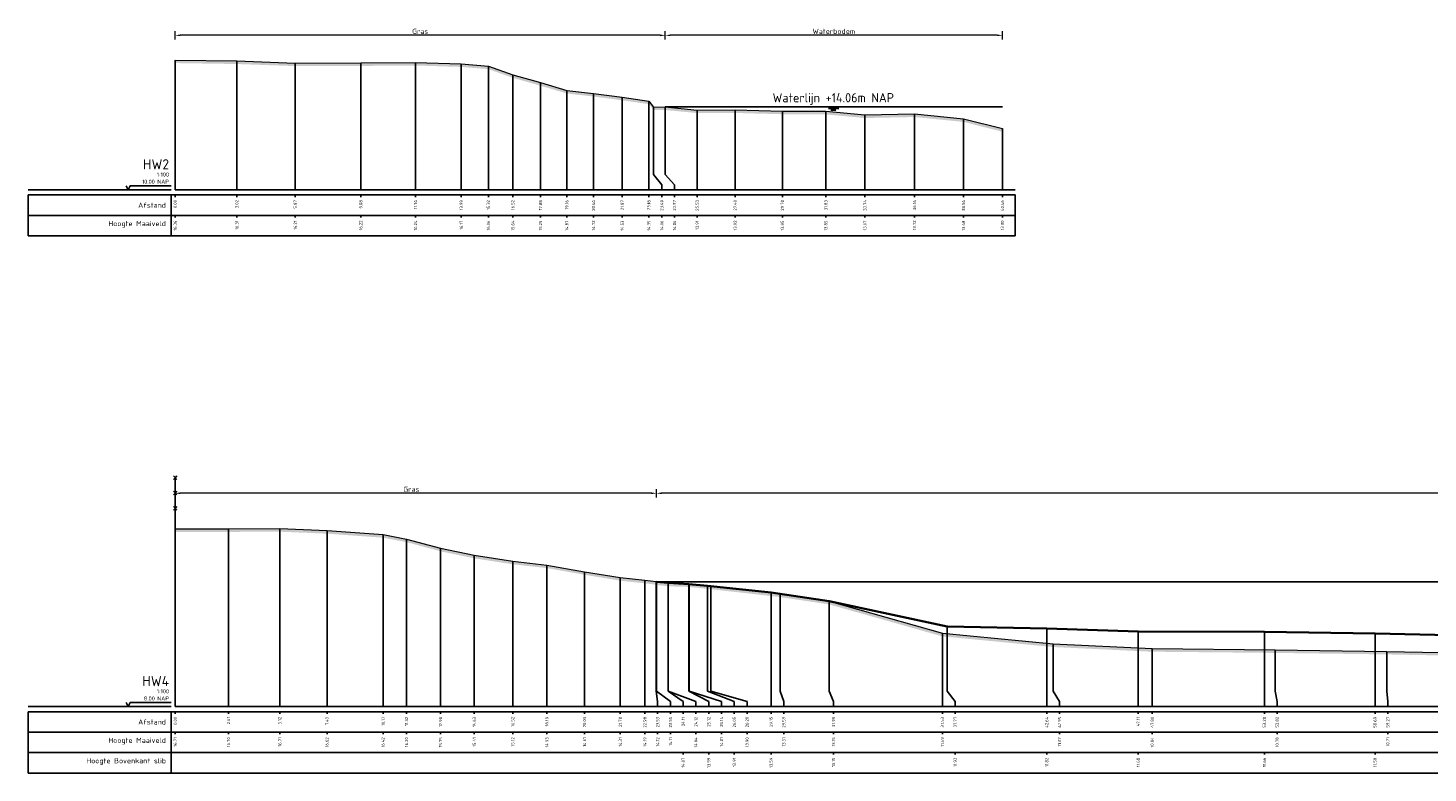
# Model space of a CAD drawing. Header units: metres. Extents: x 197883 to 206898, y 361907 to 364395.
# Tile 207 of 256: x 205777 to 205845, y 364316 to 364352. Entities that reach past the tile are written whole.
import ezdxf
from ezdxf.enums import TextEntityAlignment as Align

# ---------------------------------------------------------------- set-up
doc = ezdxf.new("R2010")
doc.units = ezdxf.units.M
doc.header["$PDMODE"] = 35
doc.header["$PDSIZE"] = 0.075
for name, color, linetype, lineweight in [('B-ME-IE-TERREINAFSCHEIDING_KUNSTMATIG_RASTERHEKWERK-SD', 20, 'Continuous', 25), ('X-ME-AL-PROFIEL_BOVENKANT SLIB-GD', 42, 'Continuous', 35), ('X-ME-AL-PROFIEL_HUIDIG MAAIVELD-GD', 252, 'Continuous', 0), ('X-XX-AL-DETAIL1-M', 7, 'Continuous', 18), ('X-XX-AL-NAP-T18', 7, 'Continuous', 18)]:
    doc.layers.add(name, color=color, linetype=linetype, lineweight=lineweight)
doc.layers.add('X-ME-AL-PROFIEL_WATERLIJN-GD', color=150, linetype='Continuous')
doc.layers.add('X-ME-AL-PROFIELRASTER-S', color=7, linetype='Continuous')
doc.styles.add('NLCS-ISO', font='NLCS-ISO.ttf', dxfattribs={"height": 1.8})
doc.styles.add('NLCS-ISO-ANNOTATIVE-T18', font='NLCS-ISO.ttf', dxfattribs={"height": 1.8})
doc.styles.add('NLCS-ISO-M100-T25', font='NLCS-ISO.ttf', dxfattribs={"height": 0.25})
doc.dimstyles.new('NLCS-M100-T25-PIJL_L2_H1', dxfattribs={"dimscale": 0.1, "dimtxt": 2.5, "dimasz": 2.5, "dimexe": 2, "dimexo": 2, "dimgap": 0.7, "dimtad": 1, "dimzin": 0, "dimdsep": 46, "dimtxsty": 'NLCS-ISO-M100-T25', "dimcen": 0, "dimdle": 2, "dimclrd": 256, "dimclre": 256, "dimclrt": 256, "dimadec": 1, "dimazin": 0, "dimtfac": 1, "dimtdec": 3, "dimtofl": 0, "dimtmove": 0, "dimatfit": 3, "dimfxl": 2, "dimfxlon": 1, "dimtfillclr": 256, "dimtolj": 1, "dimtzin": 0, "dimlwd": -1, "dimlwe": -1, "dimarcsym": 0})

# ---------------------------------------------------------------- blocks, each defined once
blk = doc.blocks.new('SAL-PROFIELRASTER-D')
at = {"color": 0, "linetype": 'ByBlock', "lineweight": -2, "flags": 128}
for points in [[(-2, 0), (-72, 0)], [(-24, 2), (-23, 0), (-22, 2), (-2, 2)], [(-72, -12.5), (-72, -2.5)], [(0, -2.5), (-72, -2.5)], [(-2, -12.5), (-2, -2.5)], [(0, -12.5), (-72, -12.5)]]:
    blk.add_lwpolyline(points, dxfattribs=at)
at = {"color": 0, "linetype": 'ByBlock', "lineweight": -2, "style": 'NLCS-ISO-ANNOTATIVE-T18'}
blk.add_text('NAP', height=2, dxfattribs=at).set_placement((-3, 3), align=Align.RIGHT)
blk.add_text('Afstand', height=2.5, dxfattribs=at).set_placement((-4.5, -7.5), align=Align.MIDDLE_RIGHT)
for tag, height, p in [('PROFIELNR', 5, (-3, 10)), ('SCHAAL', 2, (-3, 6.5)), ('NAP', 2, (-9.94, 3))]:
    blk.add_attdef(tag, text='', height=height, dxfattribs=at).set_placement(p, align=Align.RIGHT)
blk = doc.blocks.new('SAL-PROFIELRASTER_BALK_EIND1-D')
at = {"color": 0, "linetype": 'ByBlock', "lineweight": -2}
blk.add_line((1, -12.5), (1, -2.5), dxfattribs=at)
at = {"color": 0, "linetype": 'ByBlock', "lineweight": -2, "flags": 128}
for points in [[(0, 0), (1, 0)], [(0, -2.5), (1, -2.5)], [(0, -12.5), (1, -12.5)]]:
    blk.add_lwpolyline(points, dxfattribs=at)
blk = doc.blocks.new('SAL-PROFIELRASTER_BALK-D')
at = {"color": 0, "linetype": 'ByBlock', "lineweight": -2}
for p, q in [((-72, -12.5), (-72, -2.5)), ((-2, -2.5), (-2, -12.5)), ((0, -12.5), (-72, -12.5))]:
    blk.add_line(p, q, dxfattribs=at)
at = {"color": 0, "linetype": 'ByBlock', "lineweight": -2, "style": 'NLCS-ISO-ANNOTATIVE-T18'}
for tag, height, p in [('TITEL1', 2.5, (-4.5, -6.5)), ('TITEL2', 1.5, (-4.5, -9.5))]:
    blk.add_attdef(tag, text='', height=height, dxfattribs=at).set_placement(p, align=Align.MIDDLE_RIGHT)
blk = doc.blocks.new('SAL-PROFIELRASTER_BALK_EIND2-D')
at = {"color": 0, "linetype": 'ByBlock', "lineweight": -2}
for p, q in [((1, -2.5), (1, -12.5)), ((1, -12.5), (0, -12.5))]:
    blk.add_line(p, q, dxfattribs=at)
blk = doc.blocks.new('SAL-PROFIELRASTER_BALK_DATA-D')
at = {"color": 0, "linetype": 'ByBlock', "lineweight": -2}
blk.add_lwpolyline([(0, -3.5), (0, -2.5)], dxfattribs=at)
at = {"color": 0, "linetype": 'ByBlock', "lineweight": -2, "style": 'NLCS-ISO-ANNOTATIVE-T18'}
blk.add_attdef('GETAL', text='', height=1.5, rotation=90, dxfattribs=at).set_placement((0.75, -5), align=Align.RIGHT)
blk = doc.blocks.new('SAL-PROFIELRASTER_AANHAAL-D')
at = {"color": 9, "linetype": 'ByBlock', "lineweight": -2, "flags": 128}
blk.add_lwpolyline([(0, 1), (0, 0)], dxfattribs=at)
blk = doc.blocks.new('SAL-PROFIELRASTER_AANHAAL_STAGGER-D')
at = {"color": 9, "linetype": 'ByBlock', "lineweight": -2, "flags": 128}
for points in [[(0, 0), (0, -0.25)], [(0, -0.25), (1, -0.75)], [(1, -0.75), (1, -1)]]:
    blk.add_lwpolyline(points, dxfattribs=at)
blk = doc.blocks.new('*D186')
at = {"layer": 'Defpoints', "color": 0, "transparency": 16777216}
for p in [(205783.859, 364351.784), (205807.833, 364348.279), (205783.859, 364344.219)]:
    blk.add_point(p, dxfattribs=at)
at = {"layer": 'X-XX-AL-DETAIL1-M', "color": 253, "transparency": 16777216}
for p, q in [((205783.859, 364351.584), (205783.859, 364351.984)), ((205807.583, 364351.784), (205784.109, 364351.784)), ((205807.833, 364351.584), (205807.833, 364351.984))]:
    blk.add_line(p, q, dxfattribs=at)
for points in [[(205784.109, 364351.826), (205784.109, 364351.742), (205783.859, 364351.784)], [(205807.583, 364351.826), (205807.583, 364351.742), (205807.833, 364351.784)]]:
    blk.add_solid(points, dxfattribs=at)
at = {"layer": 'X-XX-AL-DETAIL1-M', "color": 253, "transparency": 16777216, "insert": (205795.846, 364351.979), "char_height": 0.25, "attachment_point": 5, "style": 'NLCS-ISO-M100-T25'}
blk.add_mtext('\\A1;Gras', dxfattribs=at)
blk = doc.blocks.new('*D187')
at = {"layer": 'Defpoints', "color": 0, "transparency": 16777216}
for p in [(205807.833, 364351.784), (205807.833, 364348.279), (205824.323, 364344.219)]:
    blk.add_point(p, dxfattribs=at)
at = {"layer": 'X-XX-AL-DETAIL1-M', "color": 253, "transparency": 16777216}
for p, q in [((205807.833, 364351.584), (205807.833, 364351.984)), ((205824.073, 364351.784), (205808.083, 364351.784)), ((205824.323, 364351.584), (205824.323, 364351.984))]:
    blk.add_line(p, q, dxfattribs=at)
for points in [[(205808.083, 364351.826), (205808.083, 364351.742), (205807.833, 364351.784)], [(205824.073, 364351.826), (205824.073, 364351.742), (205824.323, 364351.784)]]:
    blk.add_solid(points, dxfattribs=at)
at = {"layer": 'X-XX-AL-DETAIL1-M', "color": 253, "transparency": 16777216, "insert": (205816.078, 364351.979), "char_height": 0.25, "attachment_point": 5, "style": 'NLCS-ISO-M100-T25'}
blk.add_mtext('\\A1;Waterbodem', dxfattribs=at)
blk = doc.blocks.new('SIE-RASTERHEKWERK-SOD')
at = {"flags": 128}
for points in [[(-0.035, 1.035), (0.035, 0.965)], [(-0.035, 0.965), (0, 1), (0.035, 1.035)], [(0, 0), (0, 1)], [(-0.035, 0.735), (0.035, 0.665)], [(-0.035, 0.665), (0, 0.7), (0.035, 0.735)], [(-0.035, 0.435), (0.035, 0.365)], [(-0.035, 0.365), (0, 0.4), (0.035, 0.435)]]:
    blk.add_lwpolyline(points, dxfattribs=at)
blk = doc.blocks.new('*D223')
at = {"layer": 'Defpoints', "color": 0, "transparency": 16777216}
for p in [(205783.859, 364329.369), (205807.406, 364325.033), (205783.859, 364318.925)]:
    blk.add_point(p, dxfattribs=at)
at = {"layer": 'X-XX-AL-DETAIL1-M', "color": 253, "transparency": 16777216}
for p, q in [((205783.859, 364329.169), (205783.859, 364329.569)), ((205807.156, 364329.369), (205784.109, 364329.369)), ((205807.406, 364329.169), (205807.406, 364329.569))]:
    blk.add_line(p, q, dxfattribs=at)
for points in [[(205784.109, 364329.411), (205784.109, 364329.327), (205783.859, 364329.369)], [(205807.156, 364329.411), (205807.156, 364329.327), (205807.406, 364329.369)]]:
    blk.add_solid(points, dxfattribs=at)
at = {"layer": 'X-XX-AL-DETAIL1-M', "color": 253, "transparency": 16777216, "insert": (205795.41, 364329.564), "char_height": 0.25, "attachment_point": 5, "style": 'NLCS-ISO-M100-T25'}
blk.add_mtext('\\A1;Gras', dxfattribs=at)
blk = doc.blocks.new('*D224')
at = {"layer": 'Defpoints', "color": 0, "transparency": 16777216}
for p in [(205807.406, 364329.369), (205807.406, 364325.033), (205936.861, 364325.033)]:
    blk.add_point(p, dxfattribs=at)
at = {"layer": 'X-XX-AL-DETAIL1-M', "color": 253, "transparency": 16777216}
for p, q in [((205807.406, 364329.169), (205807.406, 364329.569)), ((205936.611, 364329.369), (205807.656, 364329.369)), ((205936.861, 364329.169), (205936.861, 364329.569))]:
    blk.add_line(p, q, dxfattribs=at)
for points in [[(205807.656, 364329.411), (205807.656, 364329.327), (205807.406, 364329.369)], [(205936.611, 364329.411), (205936.611, 364329.327), (205936.861, 364329.369)]]:
    blk.add_solid(points, dxfattribs=at)
at = {"layer": 'X-XX-AL-DETAIL1-M', "color": 253, "transparency": 16777216, "insert": (205872.134, 364329.564), "char_height": 0.25, "attachment_point": 5, "style": 'NLCS-ISO-M100-T25'}
blk.add_mtext('\\A1;Waterbodem met slib', dxfattribs=at)

msp = doc.modelspace()

# ---------------------------------------------------------------- hatches: boundary and pattern name
at = {"layer": 'X-ME-AL-PROFIEL_HUIDIG MAAIVELD-GD'}
h = msp.add_hatch(dxfattribs=at)
h.set_pattern_fill('AGR-MAAIVELD', color=256, scale=0.05, pattern_type=2)
h.set_pattern_definition([(45, (-1.39796, 11.6607), (-0.25000007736, 0.25000007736), []), (45, (-1.43367, 11.6964), (0, 0.50000015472), [0.3535535, -0.3535535]), (45, (-1.4694, 11.7321), (0, 0.50000015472), [0.3535535, -0.3535535]), (45, (-1.5056, 11.76833), (0, 0.50000015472), [0.3535535, -0.3535535]), (45, (-1.5408, 11.80354), (0, 0.50000015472), [0.3535535, -0.3535535]), (45, (-1.57653, 11.83926), (0, 0.50000015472), [0.3535535, -0.3535535]), (45, (-1.61224, 11.87497), (0, 0.50000015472), [0.3535535, -0.3535535]), (315, (-1.39796, 11.6607), (0.25000007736, 0.25000007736), []), (315, (-1.36224, 11.6964), (0.50000015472, -1e-16), [0.3535535, -0.3535535]), (315, (-1.32653, 11.7321), (0.50000015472, -1e-16), [0.3535535, -0.3535535]), (315, (-1.2903, 11.76833), (0.50000015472, -1e-16), [0.3535535, -0.3535535]), (315, (-1.2551, 11.80354), (0.50000015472, -1e-16), [0.3535535, -0.3535535]), (315, (-1.2194, 11.83926), (0.50000015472, -1e-16), [0.3535535, -0.3535535]), (315, (-1.18367, 11.87497), (0.50000015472, -1e-16), [0.3535535, -0.3535535])])
h.paths.add_polyline_path([(205824.323, 364347.217), (205822.42, 364347.697), (205820.022, 364347.935), (205817.596, 364347.886), (205815.685, 364348.064), (205813.561, 364348.071), (205811.255, 364348.134), (205809.392, 364348.128), (205807.833, 364348.279), (205807.259, 364348.274), (205807.035, 364348.568), (205805.729, 364348.753), (205804.321, 364348.94), (205803.015, 364349.087), (205801.734, 364349.467), (205800.374, 364349.856), (205799.178, 364350.28), (205797.853, 364350.387), (205795.614, 364350.456), (205792.941, 364350.436), (205789.73, 364350.428), (205786.876, 364350.529), (205783.859, 364350.575), (205783.859, 364350.425), (205786.876, 364350.379), (205789.73, 364350.278), (205792.941, 364350.286), (205795.614, 364350.306), (205797.853, 364350.237), (205799.178, 364350.13), (205800.374, 364349.706), (205801.734, 364349.317), (205803.015, 364348.937), (205804.321, 364348.79), (205805.729, 364348.603), (205807.035, 364348.418), (205807.259, 364348.124), (205807.833, 364348.129), (205809.392, 364347.978), (205811.255, 364347.984), (205813.561, 364347.921), (205815.685, 364347.914), (205817.596, 364347.736), (205820.022, 364347.785), (205822.42, 364347.547), (205824.323, 364347.067)])
h = msp.add_hatch(dxfattribs=at)
h.set_pattern_fill('AGR-MAAIVELD', color=256, scale=0.05, pattern_type=2)
h.set_pattern_definition([(45, (2.30706, 60.61458), (-0.25000007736, 0.25000007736), []), (45, (2.27135, 60.6503), (0, 0.50000015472), [0.3535535, -0.3535535]), (45, (2.23564, 60.686), (0, 0.50000015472), [0.3535535, -0.3535535]), (45, (2.19942, 60.72222), (0, 0.50000015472), [0.3535535, -0.3535535]), (45, (2.1642, 60.75744), (0, 0.50000015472), [0.3535535, -0.3535535]), (45, (2.1285, 60.79315), (0, 0.50000015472), [0.3535535, -0.3535535]), (45, (2.09278, 60.82887), (0, 0.50000015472), [0.3535535, -0.3535535]), (315, (2.30706, 60.61458), (0.25000007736, 0.25000007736), []), (315, (2.34278, 60.6503), (0.50000015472, -1e-16), [0.3535535, -0.3535535]), (315, (2.3785, 60.686), (0.50000015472, -1e-16), [0.3535535, -0.3535535]), (315, (2.4147, 60.72222), (0.50000015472, -1e-16), [0.3535535, -0.3535535]), (315, (2.44992, 60.75744), (0.50000015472, -1e-16), [0.3535535, -0.3535535]), (315, (2.48564, 60.79315), (0.50000015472, -1e-16), [0.3535535, -0.3535535]), (315, (2.52135, 60.82887), (0.50000015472, -1e-16), [0.3535535, -0.3535535])])
h.paths.add_polyline_path([(205955.777, 364326.199), (205955.777, 364326.049), (205955.131, 364325.986), (205953.568, 364325.952), (205951.444, 364325.881), (205949.405, 364325.964), (205947.14, 364325.986), (205944.734, 364326.144), (205941.739, 364325.978), (205940.524, 364325.763), (205939.05, 364325.596), (205937.911, 364325.136), (205936.724, 364324.85), (205935.893, 364324.757), (205934.784, 364324.649), (205933.992, 364324.72), (205932.797, 364324.61), (205930.308, 364324.544), (205927.586, 364324.334), (205923.696, 364324.022), (205918.682, 364323.741), (205913.108, 364323.484), (205908.226, 364322.928), (205901.352, 364322.465), (205895.678, 364322.778), (205892.494, 364323.157), (205888.26, 364323.183), (205883.877, 364323.127), (205878.403, 364322.754), (205871.748, 364322.434), (205866.136, 364321.445), (205862.225, 364321.421), (205857.945, 364321.364), (205850.934, 364321.457), (205848.351, 364321.381), (205843.127, 364321.481), (205837.674, 364321.554), (205831.655, 364321.613), (205826.807, 364321.844), (205821.389, 364322.364), (205815.85, 364323.929), (205813.451, 364324.289), (205810.062, 364324.674), (205809.001, 364324.784), (205807.983, 364324.814), (205807.406, 364324.883), (205807.388, 364324.894), (205806.836, 364324.96), (205805.635, 364325.088), (205803.887, 364325.38), (205802.047, 364325.706), (205800.375, 364325.891), (205798.489, 364326.184), (205796.843, 364326.528), (205795.178, 364326.975), (205794.027, 364327.194), (205791.286, 364327.391), (205788.978, 364327.487), (205786.466, 364327.479), (205783.859, 364327.48), (205783.859, 364327.63), (205786.466, 364327.629), (205788.978, 364327.637), (205791.286, 364327.541), (205794.027, 364327.344), (205795.178, 364327.125), (205796.843, 364326.678), (205798.489, 364326.334), (205800.375, 364326.041), (205802.047, 364325.856), (205803.887, 364325.53), (205805.635, 364325.238), (205806.836, 364325.11), (205807.388, 364325.044), (205807.406, 364325.033), (205807.983, 364324.964), (205809.001, 364324.934), (205810.062, 364324.824), (205813.451, 364324.439), (205815.85, 364324.079), (205821.389, 364322.514), (205826.807, 364321.994), (205831.655, 364321.763), (205837.674, 364321.704), (205843.127, 364321.631), (205848.351, 364321.531), (205850.934, 364321.607), (205857.945, 364321.514), (205862.225, 364321.571), (205866.136, 364321.595), (205871.748, 364322.584), (205878.403, 364322.904), (205883.877, 364323.277), (205888.26, 364323.333), (205892.494, 364323.307), (205895.678, 364322.928), (205901.352, 364322.615), (205908.226, 364323.078), (205913.108, 364323.634), (205918.682, 364323.891), (205923.696, 364324.172), (205927.586, 364324.484), (205930.308, 364324.694), (205932.797, 364324.76), (205933.992, 364324.87), (205934.784, 364324.799), (205935.893, 364324.907), (205936.724, 364325), (205937.911, 364325.286), (205939.05, 364325.746), (205940.524, 364325.913), (205941.739, 364326.128), (205944.734, 364326.294), (205947.14, 364326.136), (205949.405, 364326.114), (205951.444, 364326.031), (205953.568, 364326.102), (205955.131, 364326.136)])

# ---------------------------------------------------------------- linework, layer by layer
at = {"layer": 'X-ME-AL-PROFIEL_BOVENKANT SLIB-GD'}
msp.add_lwpolyline([(205807.406, 364325.033), (205807.969, 364324.991), (205808.979, 364324.914), (205809.907, 364324.831), (205813.007, 364324.518), (205815.85, 364324.079), (205821.63, 364322.85), (205826.5, 364322.747), (205830.966, 364322.605), (205837.14, 364322.589), (205842.553, 364322.5), (205847.658, 364322.387), (205850.561, 364322.28), (205857.549, 364322.296), (205862.024, 364322.306), (205865.954, 364322.374), (205871.228, 364322.599), (205877.561, 364323.112), (205883.227, 364323.357), (205895.301, 364323.377), (205900.775, 364323.385), (205907.534, 364323.471), (205912.435, 364323.712), (205913.108, 364323.634)], dxfattribs=at)
at = {"layer": 'X-ME-AL-PROFIEL_HUIDIG MAAIVELD-GD'}
for points in [[(205783.859, 364350.575), (205786.876, 364350.529), (205789.73, 364350.428), (205792.941, 364350.436), (205795.614, 364350.456), (205797.853, 364350.387), (205799.178, 364350.28), (205800.374, 364349.856), (205801.734, 364349.467), (205803.015, 364349.087), (205804.321, 364348.94), (205805.729, 364348.753), (205807.035, 364348.568), (205807.259, 364348.274), (205807.833, 364348.279), (205809.392, 364348.128), (205811.255, 364348.134), (205813.561, 364348.071), (205815.685, 364348.064), (205817.596, 364347.886), (205820.022, 364347.935), (205822.42, 364347.697), (205824.323, 364347.217)], [(205783.859, 364327.63), (205786.466, 364327.629), (205788.978, 364327.637), (205791.286, 364327.541), (205794.027, 364327.344), (205795.178, 364327.125), (205796.843, 364326.678), (205798.489, 364326.334), (205800.375, 364326.041), (205802.047, 364325.856), (205803.887, 364325.53), (205805.635, 364325.238), (205806.836, 364325.11), (205807.388, 364325.044), (205807.406, 364325.033), (205807.983, 364324.964), (205809.001, 364324.934), (205810.062, 364324.824), (205813.451, 364324.439), (205815.85, 364324.079), (205821.389, 364322.514), (205826.807, 364321.994), (205831.655, 364321.763), (205837.674, 364321.704), (205843.127, 364321.631), (205848.351, 364321.531)]]:
    msp.add_lwpolyline(points, dxfattribs=at)
at = {"layer": 'X-ME-AL-PROFIEL_WATERLIJN-GD'}
for points in [[(205807.833, 364348.279), (205824.323, 364348.279)], [(205815.816, 364348.198), (205816.316, 364348.198)], [(205815.935, 364348.125), (205816.185, 364348.125)], [(205807.406, 364325.033), (205936.861, 364325.033)]]:
    msp.add_lwpolyline(points, dxfattribs=at)

# ---------------------------------------------------------------- block references
at = {"layer": 'B-ME-IE-TERREINAFSCHEIDING_KUNSTMATIG_RASTERHEKWERK-SD', "xscale": 2.5, "yscale": 2.5, "zscale": 2.5}
msp.add_blockref('SIE-RASTERHEKWERK-SOD', (205783.859, 364327.63), dxfattribs=at)
at = {"layer": 'X-ME-AL-PROFIELRASTER-S'}
for p, yscale in [((205783.859, 364344.219), 6.356000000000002), ((205786.876, 364344.219), 6.309999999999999), ((205789.73, 364344.219), 6.209), ((205792.941, 364344.219), 6.216999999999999), ((205795.614, 364344.219), 6.236999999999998), ((205797.853, 364344.219), 6.167999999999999), ((205799.178, 364344.219), 6.061), ((205800.374, 364344.219), 5.637), ((205801.734, 364344.219), 5.247999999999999), ((205803.015, 364344.219), 4.868), ((205804.321, 364344.219), 4.721), ((205805.729, 364344.219), 4.534000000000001), ((205807.035, 364344.219), 4.349), ((205807.259, 364345.219), 3.055), ((205807.833, 364345.219), 3.06), ((205807.833, 364345.219), 3.06), ((205809.392, 364344.219), 3.909000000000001), ((205811.255, 364344.219), 3.914999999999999), ((205813.561, 364344.219), 3.852), ((205815.685, 364344.219), 3.845000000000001), ((205817.596, 364344.219), 3.667), ((205820.022, 364344.219), 3.715999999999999), ((205822.42, 364344.219), 3.478), ((205824.323, 364344.219), 2.997999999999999), ((205783.859, 364318.925), 8.704999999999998), ((205786.466, 364318.925), 8.704), ((205788.978, 364318.925), 8.712), ((205791.286, 364318.925), 8.616), ((205794.027, 364318.925), 8.419), ((205795.178, 364318.925), 8.2), ((205796.843, 364318.925), 7.753), ((205798.489, 364318.925), 7.409000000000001), ((205800.375, 364318.925), 7.116), ((205802.047, 364318.925), 6.930999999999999), ((205803.887, 364318.925), 6.605), ((205805.635, 364318.925), 6.313000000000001), ((205806.836, 364318.925), 6.185), ((205807.388, 364319.925), 5.119), ((205807.388, 364319.925), 5.119), ((205807.406, 364319.925), 5.108000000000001), ((205807.406, 364319.925), 5.108000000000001), ((205807.969, 364319.925), 5.066000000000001), ((205807.983, 364319.925), 5.039), ((205808.979, 364319.925), 4.989000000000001), ((205809.001, 364319.925), 5.009), ((205809.907, 364319.925), 4.906000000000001), ((205810.062, 364319.925), 4.898999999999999), ((205813.007, 364318.925), 5.593), ((205813.451, 364319.925), 4.513999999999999), ((205815.85, 364319.925), 4.154), ((205821.63, 364319.925), 2.925000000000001), ((205821.389, 364318.925), 3.589), ((205826.5, 364318.925), 3.821999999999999), ((205830.966, 364318.925), 3.68), ((205837.14, 364318.925), 3.664), ((205842.553, 364318.925), 3.574999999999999), ((205826.807, 364319.925), 2.069000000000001), ((205831.655, 364318.925), 2.837999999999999), ((205837.674, 364319.925), 1.779), ((205843.127, 364319.925), 1.706)]:
    msp.add_blockref('SAL-PROFIELRASTER_AANHAAL-D', p, dxfattribs=dict(at, yscale=yscale))
at = {"layer": 'X-ME-AL-PROFIELRASTER-S', "xscale": 0.1, "yscale": 0.1, "zscale": 0.1}
for name, p, values in [('SAL-PROFIELRASTER-D', (205783.859, 364344.219), {'PROFIELNR': 'HW2', 'SCHAAL': '1:100', 'NAP': '10.00'}), ('SAL-PROFIELRASTER_BALK_DATA-D', (205783.859, 364344.219), {'GETAL': '0.00'}), ('SAL-PROFIELRASTER_BALK_DATA-D', (205786.876, 364344.219), {'GETAL': '3.02'}), ('SAL-PROFIELRASTER_BALK_DATA-D', (205789.73, 364344.219), {'GETAL': '5.87'}), ('SAL-PROFIELRASTER_BALK_DATA-D', (205792.941, 364344.219), {'GETAL': '9.08'}), ('SAL-PROFIELRASTER_BALK_DATA-D', (205795.614, 364344.219), {'GETAL': '11.76'}), ('SAL-PROFIELRASTER_BALK_DATA-D', (205797.853, 364344.219), {'GETAL': '13.99'}), ('SAL-PROFIELRASTER_BALK_DATA-D', (205799.178, 364344.219), {'GETAL': '15.32'}), ('SAL-PROFIELRASTER_BALK_DATA-D', (205800.374, 364344.219), {'GETAL': '16.52'}), ('SAL-PROFIELRASTER_BALK_DATA-D', (205801.734, 364344.219), {'GETAL': '17.88'}), ('SAL-PROFIELRASTER_BALK_DATA-D', (205803.015, 364344.219), {'GETAL': '19.16'}), ('SAL-PROFIELRASTER_BALK_DATA-D', (205804.321, 364344.219), {'GETAL': '20.46'}), ('SAL-PROFIELRASTER_BALK_DATA-D', (205805.729, 364344.219), {'GETAL': '21.87'}), ('SAL-PROFIELRASTER_BALK_DATA-D', (205807.035, 364344.219), {'GETAL': '23.18'}), ('SAL-PROFIELRASTER_BALK_DATA-D', (205807.66, 364344.219), {'GETAL': '23.40'}), ('SAL-PROFIELRASTER_BALK_DATA-D', (205808.285, 364344.219), {'GETAL': '23.97'}), ('SAL-PROFIELRASTER_BALK_DATA-D', (205808.285, 364344.219), {'GETAL': '23.97'}), ('SAL-PROFIELRASTER_BALK_DATA-D', (205809.392, 364344.219), {'GETAL': '25.53'}), ('SAL-PROFIELRASTER_BALK_DATA-D', (205811.255, 364344.219), {'GETAL': '27.40'}), ('SAL-PROFIELRASTER_BALK_DATA-D', (205813.561, 364344.219), {'GETAL': '29.70'}), ('SAL-PROFIELRASTER_BALK_DATA-D', (205815.685, 364344.219), {'GETAL': '31.83'}), ('SAL-PROFIELRASTER_BALK_DATA-D', (205817.596, 364344.219), {'GETAL': '33.74'}), ('SAL-PROFIELRASTER_BALK_DATA-D', (205820.022, 364344.219), {'GETAL': '36.16'}), ('SAL-PROFIELRASTER_BALK_DATA-D', (205822.42, 364344.219), {'GETAL': '38.56'}), ('SAL-PROFIELRASTER_BALK_DATA-D', (205824.323, 364344.219), {'GETAL': '40.46'}), ('SAL-PROFIELRASTER_BALK-D', (205783.859, 364343.219), {'TITEL1': 'Hoogte Maaiveld'}), ('SAL-PROFIELRASTER_BALK_DATA-D', (205783.859, 364343.219), {'GETAL': '16.36'}), ('SAL-PROFIELRASTER_BALK_DATA-D', (205786.876, 364343.219), {'GETAL': '16.31'}), ('SAL-PROFIELRASTER_BALK_DATA-D', (205789.73, 364343.219), {'GETAL': '16.21'}), ('SAL-PROFIELRASTER_BALK_DATA-D', (205792.941, 364343.219), {'GETAL': '16.22'}), ('SAL-PROFIELRASTER_BALK_DATA-D', (205795.614, 364343.219), {'GETAL': '16.24'}), ('SAL-PROFIELRASTER_BALK_DATA-D', (205797.853, 364343.219), {'GETAL': '16.17'}), ('SAL-PROFIELRASTER_BALK_DATA-D', (205799.178, 364343.219), {'GETAL': '16.06'}), ('SAL-PROFIELRASTER_BALK_DATA-D', (205800.374, 364343.219), {'GETAL': '15.64'}), ('SAL-PROFIELRASTER_BALK_DATA-D', (205801.734, 364343.219), {'GETAL': '15.25'}), ('SAL-PROFIELRASTER_BALK_DATA-D', (205803.015, 364343.219), {'GETAL': '14.87'}), ('SAL-PROFIELRASTER_BALK_DATA-D', (205804.321, 364343.219), {'GETAL': '14.72'}), ('SAL-PROFIELRASTER_BALK_DATA-D', (205805.729, 364343.219), {'GETAL': '14.53'}), ('SAL-PROFIELRASTER_BALK_DATA-D', (205807.035, 364343.219), {'GETAL': '14.35'}), ('SAL-PROFIELRASTER_BALK_DATA-D', (205807.66, 364343.219), {'GETAL': '14.06'}), ('SAL-PROFIELRASTER_BALK_DATA-D', (205808.285, 364343.219), {'GETAL': '14.06'}), ('SAL-PROFIELRASTER_BALK_DATA-D', (205809.392, 364343.219), {'GETAL': '13.91'}), ('SAL-PROFIELRASTER_BALK_DATA-D', (205811.255, 364343.219), {'GETAL': '13.92'}), ('SAL-PROFIELRASTER_BALK_DATA-D', (205813.561, 364343.219), {'GETAL': '13.85'}), ('SAL-PROFIELRASTER_BALK_DATA-D', (205815.685, 364343.219), {'GETAL': '13.85'}), ('SAL-PROFIELRASTER_BALK_DATA-D', (205817.596, 364343.219), {'GETAL': '13.67'}), ('SAL-PROFIELRASTER_BALK_DATA-D', (205820.022, 364343.219), {'GETAL': '13.72'}), ('SAL-PROFIELRASTER_BALK_DATA-D', (205822.42, 364343.219), {'GETAL': '13.48'}), ('SAL-PROFIELRASTER_BALK_DATA-D', (205824.323, 364343.219), {'GETAL': '13.00'}), ('SAL-PROFIELRASTER-D', (205783.859, 364318.925), {'PROFIELNR': 'HW4', 'SCHAAL': '1:100', 'NAP': '8.00'}), ('SAL-PROFIELRASTER_BALK_DATA-D', (205783.859, 364318.925), {'GETAL': '0.00'}), ('SAL-PROFIELRASTER_BALK_DATA-D', (205786.466, 364318.925), {'GETAL': '2.61'}), ('SAL-PROFIELRASTER_BALK_DATA-D', (205788.978, 364318.925), {'GETAL': '5.12'}), ('SAL-PROFIELRASTER_BALK_DATA-D', (205791.286, 364318.925), {'GETAL': '7.43'}), ('SAL-PROFIELRASTER_BALK_DATA-D', (205794.027, 364318.925), {'GETAL': '10.17'}), ('SAL-PROFIELRASTER_BALK_DATA-D', (205795.178, 364318.925), {'GETAL': '11.32'}), ('SAL-PROFIELRASTER_BALK_DATA-D', (205796.843, 364318.925), {'GETAL': '12.98'}), ('SAL-PROFIELRASTER_BALK_DATA-D', (205798.489, 364318.925), {'GETAL': '14.63'}), ('SAL-PROFIELRASTER_BALK_DATA-D', (205800.375, 364318.925), {'GETAL': '16.52'}), ('SAL-PROFIELRASTER_BALK_DATA-D', (205802.047, 364318.925), {'GETAL': '18.19'}), ('SAL-PROFIELRASTER_BALK_DATA-D', (205803.887, 364318.925), {'GETAL': '20.03'}), ('SAL-PROFIELRASTER_BALK_DATA-D', (205805.635, 364318.925), {'GETAL': '21.78'}), ('SAL-PROFIELRASTER_BALK_DATA-D', (205806.836, 364318.925), {'GETAL': '22.98'}), ('SAL-PROFIELRASTER_BALK_DATA-D', (205807.461, 364318.925), {'GETAL': '23.53'}), ('SAL-PROFIELRASTER_BALK_DATA-D', (205807.461, 364318.925), {'GETAL': '23.53'}), ('SAL-PROFIELRASTER_BALK_DATA-D', (205808.086, 364318.925), {'GETAL': '23.55'}), ('SAL-PROFIELRASTER_BALK_DATA-D', (205808.086, 364318.925), {'GETAL': '23.55'}), ('SAL-PROFIELRASTER_BALK_DATA-D', (205808.711, 364318.925), {'GETAL': '24.11'}), ('SAL-PROFIELRASTER_BALK_DATA-D', (205809.336, 364318.925), {'GETAL': '24.12'}), ('SAL-PROFIELRASTER_BALK_DATA-D', (205809.961, 364318.925), {'GETAL': '25.12'}), ('SAL-PROFIELRASTER_BALK_DATA-D', (205810.586, 364318.925), {'GETAL': '25.14'}), ('SAL-PROFIELRASTER_BALK_DATA-D', (205811.211, 364318.925), {'GETAL': '26.05'}), ('SAL-PROFIELRASTER_BALK_DATA-D', (205811.836, 364318.925), {'GETAL': '26.20'}), ('SAL-PROFIELRASTER_BALK_DATA-D', (205813.007, 364318.925), {'GETAL': '29.15'}), ('SAL-PROFIELRASTER_BALK_DATA-D', (205813.632, 364318.925), {'GETAL': '29.59'}), ('SAL-PROFIELRASTER_BALK_DATA-D', (205816.067, 364318.925), {'GETAL': '31.99'}), ('SAL-PROFIELRASTER_BALK_DATA-D', (205821.389, 364318.925), {'GETAL': '37.53'}), ('SAL-PROFIELRASTER_BALK_DATA-D', (205822.014, 364318.925), {'GETAL': '37.77'}), ('SAL-PROFIELRASTER_BALK_DATA-D', (205826.5, 364318.925), {'GETAL': '42.64'}), ('SAL-PROFIELRASTER_BALK_DATA-D', (205827.125, 364318.925), {'GETAL': '42.95'}), ('SAL-PROFIELRASTER_BALK_DATA-D', (205830.966, 364318.925), {'GETAL': '47.11'}), ('SAL-PROFIELRASTER_BALK_DATA-D', (205831.655, 364318.925), {'GETAL': '47.80'}), ('SAL-PROFIELRASTER_BALK_DATA-D', (205837.14, 364318.925), {'GETAL': '53.28'}), ('SAL-PROFIELRASTER_BALK_DATA-D', (205837.765, 364318.925), {'GETAL': '53.82'}), ('SAL-PROFIELRASTER_BALK_DATA-D', (205842.553, 364318.925), {'GETAL': '58.69'}), ('SAL-PROFIELRASTER_BALK_DATA-D', (205843.178, 364318.925), {'GETAL': '59.27'}), ('SAL-PROFIELRASTER_BALK-D', (205783.859, 364317.925), {'TITEL1': 'Hoogte Maaiveld'}), ('SAL-PROFIELRASTER_BALK_DATA-D', (205783.859, 364317.925), {'GETAL': '16.71'}), ('SAL-PROFIELRASTER_BALK_DATA-D', (205786.466, 364317.925), {'GETAL': '16.70'}), ('SAL-PROFIELRASTER_BALK_DATA-D', (205788.978, 364317.925), {'GETAL': '16.71'}), ('SAL-PROFIELRASTER_BALK_DATA-D', (205791.286, 364317.925), {'GETAL': '16.62'}), ('SAL-PROFIELRASTER_BALK_DATA-D', (205794.027, 364317.925), {'GETAL': '16.42'}), ('SAL-PROFIELRASTER_BALK_DATA-D', (205795.178, 364317.925), {'GETAL': '16.20'}), ('SAL-PROFIELRASTER_BALK_DATA-D', (205796.843, 364317.925), {'GETAL': '15.75'}), ('SAL-PROFIELRASTER_BALK_DATA-D', (205798.489, 364317.925), {'GETAL': '15.41'}), ('SAL-PROFIELRASTER_BALK_DATA-D', (205800.375, 364317.925), {'GETAL': '15.12'}), ('SAL-PROFIELRASTER_BALK_DATA-D', (205802.047, 364317.925), {'GETAL': '14.93'}), ('SAL-PROFIELRASTER_BALK_DATA-D', (205803.887, 364317.925), {'GETAL': '14.61'}), ('SAL-PROFIELRASTER_BALK_DATA-D', (205805.635, 364317.925), {'GETAL': '14.31'}), ('SAL-PROFIELRASTER_BALK_DATA-D', (205806.836, 364317.925), {'GETAL': '14.19'}), ('SAL-PROFIELRASTER_BALK_DATA-D', (205807.461, 364317.925), {'GETAL': '14.12'}), ('SAL-PROFIELRASTER_BALK_DATA-D', (205808.086, 364317.925), {'GETAL': '14.11'}), ('SAL-PROFIELRASTER_BALK_DATA-D', (205809.336, 364317.925), {'GETAL': '14.04'}), ('SAL-PROFIELRASTER_BALK_DATA-D', (205810.586, 364317.925), {'GETAL': '14.01'}), ('SAL-PROFIELRASTER_BALK_DATA-D', (205811.836, 364317.925), {'GETAL': '13.90'}), ('SAL-PROFIELRASTER_BALK_DATA-D', (205813.632, 364317.925), {'GETAL': '13.51'}), ('SAL-PROFIELRASTER_BALK_DATA-D', (205816.067, 364317.925), {'GETAL': '13.15'}), ('SAL-PROFIELRASTER_BALK_DATA-D', (205821.389, 364317.925), {'GETAL': '11.59'}), ('SAL-PROFIELRASTER_BALK_DATA-D', (205827.125, 364317.925), {'GETAL': '11.07'}), ('SAL-PROFIELRASTER_BALK_DATA-D', (205831.655, 364317.925), {'GETAL': '10.84'}), ('SAL-PROFIELRASTER_BALK_DATA-D', (205837.765, 364317.925), {'GETAL': '10.78'}), ('SAL-PROFIELRASTER_BALK_DATA-D', (205843.178, 364317.925), {'GETAL': '10.71'}), ('SAL-PROFIELRASTER_BALK-D', (205783.859, 364316.925), {'TITEL1': 'Hoogte Bovenkant slib'}), ('SAL-PROFIELRASTER_BALK_DATA-D', (205808.711, 364316.925), {'GETAL': '14.07'}), ('SAL-PROFIELRASTER_BALK_DATA-D', (205809.961, 364316.925), {'GETAL': '13.99'}), ('SAL-PROFIELRASTER_BALK_DATA-D', (205811.211, 364316.925), {'GETAL': '13.91'}), ('SAL-PROFIELRASTER_BALK_DATA-D', (205813.007, 364316.925), {'GETAL': '13.59'}), ('SAL-PROFIELRASTER_BALK_DATA-D', (205816.067, 364316.925), {'GETAL': '13.15'}), ('SAL-PROFIELRASTER_BALK_DATA-D', (205822.014, 364316.925), {'GETAL': '11.93'}), ('SAL-PROFIELRASTER_BALK_DATA-D', (205826.5, 364316.925), {'GETAL': '11.82'}), ('SAL-PROFIELRASTER_BALK_DATA-D', (205830.966, 364316.925), {'GETAL': '11.68'}), ('SAL-PROFIELRASTER_BALK_DATA-D', (205837.14, 364316.925), {'GETAL': '11.66'}), ('SAL-PROFIELRASTER_BALK_DATA-D', (205842.553, 364316.925), {'GETAL': '11.58'})]:
    msp.add_blockref(name, p, dxfattribs=at).add_auto_attribs(values)
at = {"layer": 'X-ME-AL-PROFIELRASTER-S'}
for p, xscale, zscale in [((205807.259, 364345.219), 0.4006951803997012, 0.4006951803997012), ((205807.833, 364345.219), 0.4515219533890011, 0.4515219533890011), ((205807.833, 364345.219), 0.4515219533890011, 0.4515219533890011), ((205807.388, 364319.925), 0.07210742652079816, 0.07210742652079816), ((205807.388, 364319.925), 0.07210742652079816, 0.07210742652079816), ((205807.406, 364319.925), 0.6794241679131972, 0.6794241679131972), ((205807.406, 364319.925), 0.6794241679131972, 0.6794241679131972), ((205807.969, 364319.925), 0.741963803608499, 0.741963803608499), ((205807.983, 364319.925), 1.352328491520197, 1.352328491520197), ((205808.979, 364319.925), 0.9814758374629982, 0.9814758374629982), ((205809.001, 364319.925), 1.584120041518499, 1.584120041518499), ((205809.907, 364319.925), 1.303978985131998, 1.303978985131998), ((205810.062, 364319.925), 1.7730787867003, 1.7730787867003), ((205813.451, 364319.925), 0.1810305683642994, 0.1810305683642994), ((205815.85, 364319.925), 0.2172060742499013, 0.2172060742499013), ((205821.63, 364319.925), 0.3839078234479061, 0.3839078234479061), ((205826.807, 364319.925), 0.317915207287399, 0.317915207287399), ((205837.674, 364319.925), 0.09049533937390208, 0.09049533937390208), ((205843.127, 364319.925), 0.05059455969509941, 0.05059455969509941)]:
    msp.add_blockref('SAL-PROFIELRASTER_AANHAAL_STAGGER-D', p, dxfattribs=dict(at, xscale=xscale, zscale=zscale))
at = {"layer": 'X-ME-AL-PROFIELRASTER-S', "yscale": 0.1}
for name, p, xscale, zscale in [('SAL-PROFIELRASTER_BALK_EIND1-D', (205783.859, 364344.219), 41.08911937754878, 41.08911937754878), ('SAL-PROFIELRASTER_BALK_EIND2-D', (205783.859, 364343.219), 41.08911937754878, 41.08911937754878), ('SAL-PROFIELRASTER_BALK_EIND1-D', (205783.859, 364318.925), 172.5433699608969, 172.5433699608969), ('SAL-PROFIELRASTER_BALK_EIND2-D', (205783.859, 364317.925), 172.5433699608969, 172.5433699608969), ('SAL-PROFIELRASTER_BALK_EIND2-D', (205783.859, 364316.925), 172.5433699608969, 172.5433699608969)]:
    msp.add_blockref(name, p, dxfattribs=dict(at, xscale=xscale, zscale=zscale))

# ---------------------------------------------------------------- texts
at = {"layer": 'X-XX-AL-NAP-T18', "color": 10, "insert": (205813.083, 364348.369), "char_height": 0.45, "width": 15.43377, "attachment_point": 7, "style": 'NLCS-ISO'}
msp.add_mtext('Waterlijn +14.06m NAP', dxfattribs=at)

# ---------------------------------------------------------------- dimensions: what is measured, and where the dimension line sits
at = {"layer": 'X-XX-AL-DETAIL1-M', "color": 253}
for base, p1, p2, text, picture, middle in [((205783.859, 364351.784), (205807.833, 364348.279), (205783.859, 364344.219), 'Gras', '*D186', (205795.846, 364351.784)), ((205807.833, 364351.784), (205824.323, 364344.219), (205807.833, 364348.279), 'Waterbodem', '*D187', (205816.078, 364351.784)), ((205783.859, 364329.369), (205807.406, 364325.033), (205783.859, 364318.925), 'Gras', '*D223', (205795.41, 364329.369)), ((205807.406, 364329.369), (205936.861, 364325.033), (205807.406, 364325.033), 'Waterbodem met slib', '*D224', (205872.134, 364329.369))]:
    dim = msp.add_linear_dim(base=base, p1=p1, p2=p2, text=text, dimstyle='NLCS-M100-T25-PIJL_L2_H1', override={"dimclrd": 253, "dimclre": 253, "dimclrt": 253}, dxfattribs=at)
    dim.commit()
    dim.dimension.update_dxf_attribs({"geometry": picture, "text_midpoint": middle, "dimtype": 160})

doc.saveas('drawing.dxf')
